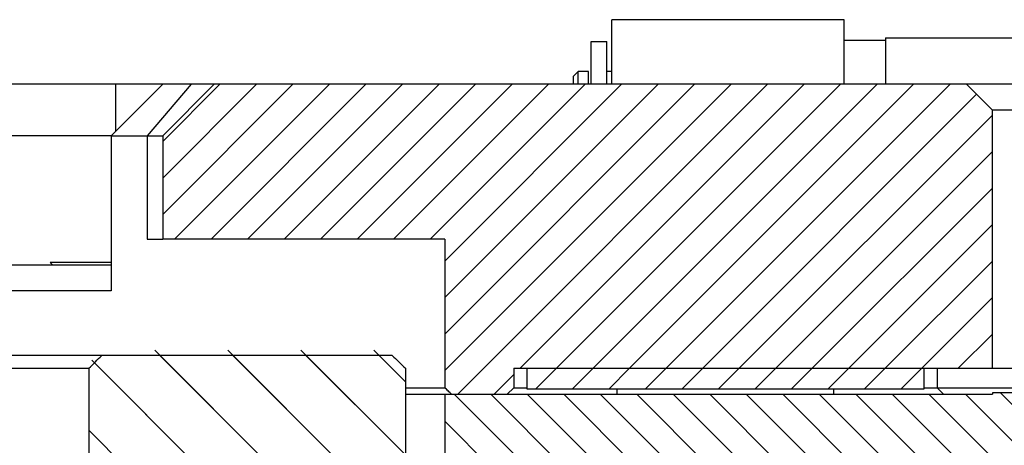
# Model space of a CAD drawing. Extents: x -1809 to 6113, y -4129 to 1471.
# Tile 121 of 197: x 3218 to 3256, y -2768 to -2751. Entities that reach past the tile are written whole.
import ezdxf

# ---------------------------------------------------------------- set-up
doc = ezdxf.new("R2010")
doc.units = 0
doc.linetypes.add('DASHED', pattern=[15, 7, -8])
doc.layers.get('0').update_dxf_attribs({"linetype": 'CONTINUOUS'})
doc.layers.add('1', color=7, linetype='CONTINUOUS')
pattern_1 = [(225, (-1117.57, -6668.1354), (0.70710678, -0.70710678), [])]
pattern_2 = [(135, (-1117.57, -6668.1354), (-1.41421356, -1.41421356), [])]

# ---------------------------------------------------------------- blocks, each defined once
blk = doc.blocks.new('Z-STACK', base_point=(-660.966, -2918.356))
at = {"linetype": 'CONTINUOUS'}
h = blk.add_hatch(dxfattribs=at)
h.set_pattern_fill('USER', color=1, angle=225, pattern_type=0)
h.set_pattern_definition(pattern_1)
edge = h.paths.add_edge_path()
edge.add_line((3223.311, -2755.543), (3223.311, -2759.543))
edge.add_line((3223.311, -2759.543), (3234.24, -2759.543))
edge.add_line((3234.24, -2759.543), (3234.24, -2765.293))
edge.add_spline(control_points=[(3234.24, -2765.293), (3234.282, -2765.335), (3234.367, -2765.418), (3234.452, -2765.501), (3234.494, -2765.543)], knot_values=[0, 0, 0, 0, 0.178396, 0.356792, 0.356792, 0.356792, 0.356792], degree=3, periodic=0)
edge.add_line((3234.494, -2765.543), (3235.311, -2765.543))
edge.add_line((3235.311, -2765.543), (3236.661, -2765.543))
edge.add_line((3236.661, -2765.543), (3236.911, -2765.293))
edge.add_line((3236.911, -2765.293), (3236.911, -2764.543))
edge.add_line((3236.911, -2764.543), (3237.411, -2764.543))
edge.add_line((3237.411, -2764.543), (3240.911, -2764.543))
edge.add_line((3240.911, -2764.543), (3242.911, -2764.543))
edge.add_line((3242.911, -2764.543), (3247.311, -2764.543))
edge.add_line((3247.311, -2764.543), (3249.311, -2764.543))
edge.add_line((3249.311, -2764.543), (3252.811, -2764.543))
edge.add_line((3252.811, -2764.543), (3253.311, -2764.543))
edge.add_line((3253.311, -2764.543), (3255.451, -2764.543))
edge.add_line((3255.451, -2764.543), (3255.451, -2754.543))
edge.add_line((3255.451, -2754.543), (3254.451, -2753.543))
edge.add_line((3254.451, -2753.543), (3225.311, -2753.543))
edge.add_line((3225.311, -2753.543), (3223.311, -2755.543))
h = blk.add_hatch(dxfattribs=at)
h.set_pattern_fill('USER', color=4, scale=2, angle=135, pattern_type=0)
h.set_pattern_definition(pattern_2)
edge = h.paths.add_edge_path()
edge.add_line((3220.446, -2792.543), (3232.712, -2792.543))
edge.add_line((3232.712, -2792.543), (3232.712, -2764.543))
edge.add_spline(control_points=[(3232.712, -2764.543), (3232.627, -2764.46), (3232.457, -2764.293), (3232.287, -2764.126), (3232.202, -2764.043)], knot_values=[0, 0, 0, 0, 0.35694, 0.71388, 0.71388, 0.71388, 0.71388], degree=3, periodic=0)
edge.add_line((3232.202, -2764.043), (3220.959, -2764.043))
edge.add_spline(control_points=[(3220.959, -2764.043), (3220.873, -2764.126), (3220.703, -2764.293), (3220.532, -2764.46), (3220.446, -2764.543)], knot_values=[0, 0, 0, 0, 0.358121, 0.716243, 0.716243, 0.716243, 0.716243], degree=3, periodic=0)
edge.add_line((3220.446, -2764.543), (3220.446, -2792.543))
h = blk.add_hatch(dxfattribs=at)
h.set_pattern_fill('USER', color=1, angle=225, pattern_type=0)
h.set_pattern_definition(pattern_1)
h.paths.add_polyline_path([(3252.811, -2764.543), (3249.311, -2764.543), (3247.311, -2764.543), (3242.911, -2764.543), (3240.911, -2764.543), (3237.411, -2764.543), (3237.411, -2765.343), (3239.761, -2765.343), (3240.391, -2765.343), (3241.509, -2765.343), (3241.803, -2765.343), (3242.153, -2765.343), (3242.206, -2765.343), (3242.314, -2765.343), (3244.061, -2765.343), (3252.811, -2765.343)])
h = blk.add_hatch(dxfattribs=at)
h.set_pattern_fill('USER', color=3, angle=135, pattern_type=0)
h.set_pattern_definition([(135, (-1117.57, -6668.1354), (-0.70710678, -0.70710678), [])])
h.paths.add_polyline_path([(3262.982, -2769.043), (3262.459, -2769.043), (3262.263, -2769.043), (3262.261, -2769.043), (3262.141, -2769.043), (3262.141, -2769.093), (3260.541, -2769.093), (3260.541, -2769.043), (3260.467, -2769.043), (3259.601, -2769.043), (3259.601, -2769.093), (3258.001, -2769.093), (3258.001, -2769.043), (3257.07, -2769.043), (3257.061, -2769.043), (3257.061, -2769.093), (3255.461, -2769.093), (3255.461, -2769.043), (3255.274, -2769.043), (3255.078, -2769.043), (3254.521, -2769.043), (3254.521, -2769.093), (3252.921, -2769.093), (3252.921, -2769.043), (3251.981, -2769.043), (3251.981, -2769.093), (3250.381, -2769.093), (3250.381, -2769.043), (3249.886, -2769.043), (3249.69, -2769.043), (3249.441, -2769.043), (3249.441, -2769.093), (3247.841, -2769.093), (3247.841, -2769.043), (3246.901, -2769.043), (3246.901, -2769.093), (3245.301, -2769.093), (3245.301, -2769.043), (3245.066, -2769.043), (3244.684, -2769.043), (3244.498, -2769.043), (3244.361, -2769.043), (3244.361, -2769.093), (3242.761, -2769.093), (3242.761, -2769.043), (3242.702, -2769.043), (3242.506, -2769.043), (3242.237, -2769.043), (3241.855, -2769.043), (3241.821, -2769.043), (3241.821, -2769.093), (3240.221, -2769.093), (3240.221, -2769.043), (3239.874, -2769.043), (3239.492, -2769.043), (3239.281, -2769.043), (3239.11, -2769.043), (3238.914, -2769.043), (3238.645, -2769.043), (3238.285, -2769.043), (3238.263, -2769.043), (3237.882, -2769.043), (3237.681, -2769.043), (3237.5, -2769.043), (3237.407, -2769.043), (3237.314, -2769.043), (3237.118, -2769.043), (3237.053, -2769.043), (3237.045, -2769.043), (3236.741, -2769.043), (3236.663, -2769.043), (3236.282, -2769.043), (3235.9, -2769.043), (3235.78, -2769.043), (3235.518, -2769.043), (3235.322, -2769.043), (3235.141, -2769.043), (3235.053, -2769.043), (3234.671, -2769.043), (3234.24, -2769.043), (3234.24, -2765.543), (3234.494, -2765.543), (3235.311, -2765.543), (3236.661, -2765.543), (3237.561, -2765.543), (3240.911, -2765.543), (3249.311, -2765.543), (3253.561, -2765.543), (3255.451, -2765.543), (3255.451, -2765.493), (3293.291, -2765.493), (3293.291, -2765.543), (3293.291, -2769.043), (3292.621, -2769.043), (3292.368, -2769.043), (3291.021, -2769.043), (3290.081, -2769.043), (3290.081, -2769.093), (3288.481, -2769.093), (3288.481, -2769.043), (3287.541, -2769.043), (3287.541, -2769.093), (3285.941, -2769.093), (3285.941, -2769.043), (3285.001, -2769.043), (3285.001, -2769.093), (3283.401, -2769.093), (3283.401, -2769.043), (3282.461, -2769.043), (3282.461, -2769.093), (3282.161, -2769.093), (3281.161, -2769.093), (3280.861, -2769.093), (3280.861, -2769.043), (3279.921, -2769.043), (3279.921, -2769.093), (3279.621, -2769.093), (3278.621, -2769.093), (3278.321, -2769.093), (3278.321, -2769.043), (3277.381, -2769.043), (3277.381, -2769.093), (3277.081, -2769.093), (3276.081, -2769.093), (3275.781, -2769.093), (3275.781, -2769.043), (3274.841, -2769.043), (3274.841, -2769.093), (3273.241, -2769.093), (3273.241, -2769.043), (3272.301, -2769.043), (3272.301, -2769.093), (3270.701, -2769.093), (3270.701, -2769.043), (3269.761, -2769.043), (3269.761, -2769.093), (3268.161, -2769.093), (3268.161, -2769.043), (3267.221, -2769.043), (3267.221, -2769.093), (3265.621, -2769.093), (3265.621, -2769.043), (3265.332, -2769.043), (3264.877, -2769.043), (3264.681, -2769.043), (3264.681, -2769.093), (3263.081, -2769.093), (3263.081, -2769.043)])
at = {"layer": '1', "linetype": 'CONTINUOUS'}
h = blk.add_hatch(dxfattribs=at)
h.set_pattern_fill('USER', color=4, scale=2, angle=135, pattern_type=0)
h.set_pattern_definition(pattern_2)
h.paths.add_polyline_path([(3232.712, -2792.343), (3232.712, -2764.343), (3232.202, -2763.843), (3220.959, -2763.843), (3220.446, -2764.343), (3220.446, -2792.343)])
at = {"color": 7, "linetype": 'DASHED'}
for p, q in [((3240.711, -2753.543), (3240.711, -2751.043)), ((3249.711, -2751.043), (3240.711, -2751.043)), ((3249.711, -2751.843), (3249.711, -2751.043)), ((3239.911, -2753.543), (3239.911, -2751.893)), ((3239.911, -2751.893), (3240.511, -2751.893)), ((3240.511, -2753.043), (3240.511, -2751.893)), ((3249.711, -2753.043), (3249.711, -2751.843)), ((3249.711, -2753.043), (3249.711, -2751.843)), ((3251.311, -2751.843), (3249.711, -2751.843)), ((3249.711, -2753.043), (3249.711, -2751.843)), ((3251.311, -2751.743), (3266.811, -2751.743)), ((3251.311, -2751.743), (3251.311, -2751.843)), ((3251.311, -2751.843), (3251.311, -2753.543)), ((3239.211, -2753.243), (3239.411, -2753.043)), ((3239.211, -2753.243), (3239.211, -2753.543)), ((3239.811, -2753.043), (3239.411, -2753.043)), ((3239.411, -2753.543), (3239.411, -2753.043)), ((3239.811, -2753.543), (3239.811, -2753.043)), ((3240.511, -2753.543), (3240.511, -2753.043)), ((3240.711, -2753.043), (3240.511, -2753.043)), ((3240.511, -2753.543), (3240.511, -2753.043)), ((3240.511, -2753.543), (3240.511, -2753.043)), ((3249.711, -2753.543), (3249.711, -2753.043)), ((3249.711, -2753.543), (3249.711, -2753.043)), ((3249.711, -2753.543), (3249.711, -2753.043)), ((3239.761, -2765.343), (3240.391, -2765.343)), ((3240.391, -2765.343), (3241.509, -2765.343)), ((3241.509, -2765.343), (3241.803, -2765.343)), ((3241.803, -2765.343), (3242.153, -2765.343)), ((3242.153, -2765.343), (3242.206, -2765.343)), ((3242.206, -2765.343), (3242.314, -2765.343)), ((3242.314, -2765.343), (3244.061, -2765.343)), ((3232.712, -2765.543), (3234.24, -2765.543)), ((3234.24, -2765.543), (3234.494, -2765.543)), ((3236.661, -2765.543), (3237.561, -2765.543)), ((3237.561, -2765.543), (3240.911, -2765.543)), ((3240.911, -2765.543), (3249.311, -2765.543)), ((3249.311, -2765.543), (3253.561, -2765.543)), ((3253.561, -2765.543), (3255.451, -2765.543))]:
    blk.add_line(p, q, dxfattribs=at)
at = {"color": 7, "linetype": 'CONTINUOUS'}
for p, q in [((3240.711, -2753.543), (3240.711, -2751.043)), ((3249.711, -2751.043), (3240.711, -2751.043)), ((3249.711, -2751.843), (3249.711, -2751.043)), ((3239.911, -2753.543), (3239.911, -2751.893)), ((3239.911, -2751.893), (3240.511, -2751.893)), ((3240.511, -2753.043), (3240.511, -2751.893)), ((3249.711, -2753.043), (3249.711, -2751.843)), ((3251.311, -2751.843), (3249.711, -2751.843)), ((3251.311, -2751.743), (3266.811, -2751.743)), ((3251.311, -2751.743), (3251.311, -2751.843)), ((3251.311, -2751.843), (3251.311, -2753.543)), ((3239.211, -2753.243), (3239.411, -2753.043)), ((3239.211, -2753.243), (3239.211, -2753.543)), ((3239.811, -2753.043), (3239.411, -2753.043)), ((3239.411, -2753.543), (3239.411, -2753.043)), ((3239.811, -2753.543), (3239.811, -2753.043)), ((3240.511, -2753.543), (3240.511, -2753.043)), ((3240.711, -2753.043), (3240.511, -2753.043)), ((3249.711, -2753.543), (3249.711, -2753.043)), ((3221.491, -2753.543), (3162.311, -2753.543)), ((3223.311, -2753.543), (3221.311, -2755.543)), ((3222.311, -2753.543), (3221.491, -2753.543)), ((3223.311, -2753.543), (3222.311, -2753.543)), ((3223.563, -2753.543), (3223.311, -2753.543)), ((3225.311, -2753.543), (3223.311, -2755.543)), ((3224.311, -2753.543), (3223.563, -2753.543)), ((3224.413, -2753.543), (3224.311, -2753.543)), ((3225.311, -2753.543), (3224.413, -2753.543)), ((3254.451, -2753.543), (3225.311, -2753.543)), ((3259.451, -2753.543), (3254.451, -2753.543)), ((3255.451, -2754.543), (3254.451, -2753.543)), ((3259.451, -2754.543), (3255.451, -2754.543)), ((3255.451, -2764.543), (3255.451, -2754.543)), ((3221.311, -2755.543), (3162.311, -2755.543)), ((3221.311, -2755.543), (3221.311, -2760.543)), ((3221.311, -2755.543), (3222.713, -2755.543)), ((3222.713, -2755.543), (3223.311, -2755.543)), ((3223.311, -2755.543), (3223.311, -2759.543)), ((3222.713, -2759.543), (3223.311, -2759.543)), ((3234.24, -2759.543), (3223.311, -2759.543)), ((3234.24, -2759.543), (3234.24, -2765.293)), ((3221.311, -2760.443), (3218.95, -2760.443)), ((3219.05, -2760.543), (3218.95, -2760.443)), ((3221.311, -2760.543), (3162.311, -2760.543)), ((3221.311, -2760.543), (3221.311, -2761.543)), ((3221.311, -2761.543), (3157.814, -2761.543)), ((3236.911, -2764.543), (3237.411, -2764.543)), ((3236.911, -2764.543), (3236.911, -2765.293)), ((3237.411, -2764.543), (3237.411, -2765.343)), ((3237.411, -2764.543), (3240.911, -2764.543)), ((3237.411, -2764.543), (3240.911, -2764.543)), ((3240.911, -2764.543), (3242.911, -2764.543)), ((3240.911, -2764.543), (3242.911, -2764.543)), ((3242.911, -2764.543), (3247.311, -2764.543)), ((3242.911, -2764.543), (3247.311, -2764.543)), ((3247.311, -2764.543), (3249.311, -2764.543)), ((3247.311, -2764.543), (3249.311, -2764.543)), ((3249.311, -2764.543), (3252.811, -2764.543)), ((3249.311, -2764.543), (3252.811, -2764.543)), ((3252.811, -2765.343), (3252.811, -2764.543)), ((3252.811, -2764.543), (3253.311, -2764.543)), ((3253.311, -2764.543), (3253.311, -2765.293)), ((3253.311, -2764.543), (3255.451, -2764.543)), ((3255.451, -2764.543), (3259.451, -2764.543)), ((3232.712, -2765.293), (3234.24, -2765.293)), ((3236.911, -2765.293), (3236.661, -2765.543)), ((3236.911, -2765.293), (3237.411, -2765.293)), ((3237.411, -2765.343), (3239.761, -2765.343)), ((3239.761, -2765.343), (3240.391, -2765.343)), ((3240.391, -2765.343), (3241.509, -2765.343)), ((3241.509, -2765.343), (3241.803, -2765.343)), ((3241.803, -2765.343), (3242.153, -2765.343)), ((3242.153, -2765.343), (3242.206, -2765.343)), ((3242.206, -2765.343), (3242.314, -2765.343)), ((3242.314, -2765.343), (3244.061, -2765.343)), ((3244.061, -2765.343), (3252.811, -2765.343)), ((3252.811, -2765.293), (3253.311, -2765.293)), ((3253.311, -2765.293), (3261.478, -2765.293)), ((3253.311, -2765.293), (3253.561, -2765.543)), ((3232.712, -2765.543), (3234.24, -2765.543)), ((3234.24, -2765.543), (3234.494, -2765.543)), ((3234.494, -2765.543), (3235.311, -2765.543)), ((3234.494, -2765.543), (3235.311, -2765.543)), ((3235.311, -2765.543), (3236.661, -2765.543)), ((3235.311, -2765.543), (3236.661, -2765.543)), ((3236.661, -2765.543), (3237.561, -2765.543)), ((3237.561, -2765.543), (3240.911, -2765.543)), ((3240.911, -2765.543), (3249.311, -2765.543)), ((3249.311, -2765.543), (3253.561, -2765.543)), ((3253.561, -2765.543), (3255.451, -2765.543)), ((3255.451, -2765.493), (3255.451, -2765.543)), ((3293.291, -2765.493), (3255.451, -2765.493))]:
    blk.add_line(p, q, dxfattribs=at)
at = {"color": 1, "linetype": 'CONTINUOUS'}
for p, q in [((3221.491, -2755.363), (3221.491, -2753.543)), ((3224.413, -2753.543), (3222.713, -2755.543)), ((3222.713, -2755.543), (3222.713, -2759.543)), ((3240.911, -2765.543), (3240.911, -2765.343)), ((3249.311, -2765.543), (3249.311, -2765.343))]:
    blk.add_line(p, q, dxfattribs=at)
at = {"color": 4, "linetype": 'CONTINUOUS'}
for p, q in [((3220.959, -2764.043), (3185.132, -2764.043)), ((3232.202, -2764.043), (3220.959, -2764.043)), ((3184.483, -2764.543), (3220.446, -2764.543)), ((3220.446, -2764.543), (3220.446, -2792.543)), ((3232.712, -2764.543), (3232.712, -2792.543))]:
    blk.add_line(p, q, dxfattribs=at)
at = {"color": 3, "linetype": 'CONTINUOUS'}
blk.add_line((3234.24, -2765.543), (3234.24, -2769.043), dxfattribs=at)
at = {"color": 7, "linetype": 'CONTINUOUS'}
for points, knots in [([(3220.446, -2764.543), (3220.532, -2764.46), (3220.617, -2764.376), (3220.703, -2764.293), (3220.788, -2764.21), (3220.873, -2764.127), (3220.959, -2764.043)], [0, 0, 0, 0, 0.3581214, 0.3581214, 0.3581214, 0.7162428, 0.7162428, 0.7162428, 0.7162428]), ([(3234.494, -2765.543), (3234.452, -2765.501), (3234.409, -2765.46), (3234.367, -2765.418), (3234.324, -2765.376), (3234.282, -2765.335), (3234.24, -2765.293)], [0, 0, 0, 0, 0.178396, 0.178396, 0.178396, 0.3567919, 0.3567919, 0.3567919, 0.3567919])]:
    blk.add_open_spline(points, degree=3, knots=knots, dxfattribs=at)
at = {"color": 4, "linetype": 'CONTINUOUS'}
blk.add_open_spline([(3232.202, -2764.043), (3232.287, -2764.126), (3232.372, -2764.21), (3232.457, -2764.293), (3232.542, -2764.376), (3232.626, -2764.459), (3232.712, -2764.543)], degree=3, knots=[0, 0, 0, 0, 0.3569399, 0.3569399, 0.3569399, 0.7138798, 0.7138798, 0.7138798, 0.7138798], dxfattribs=at)

msp = doc.modelspace()

# ---------------------------------------------------------------- block references
at = {"layer": '1'}
msp.add_blockref('Z-STACK', (-660.966, -2918.356), dxfattribs=at)

doc.saveas('drawing.dxf')
